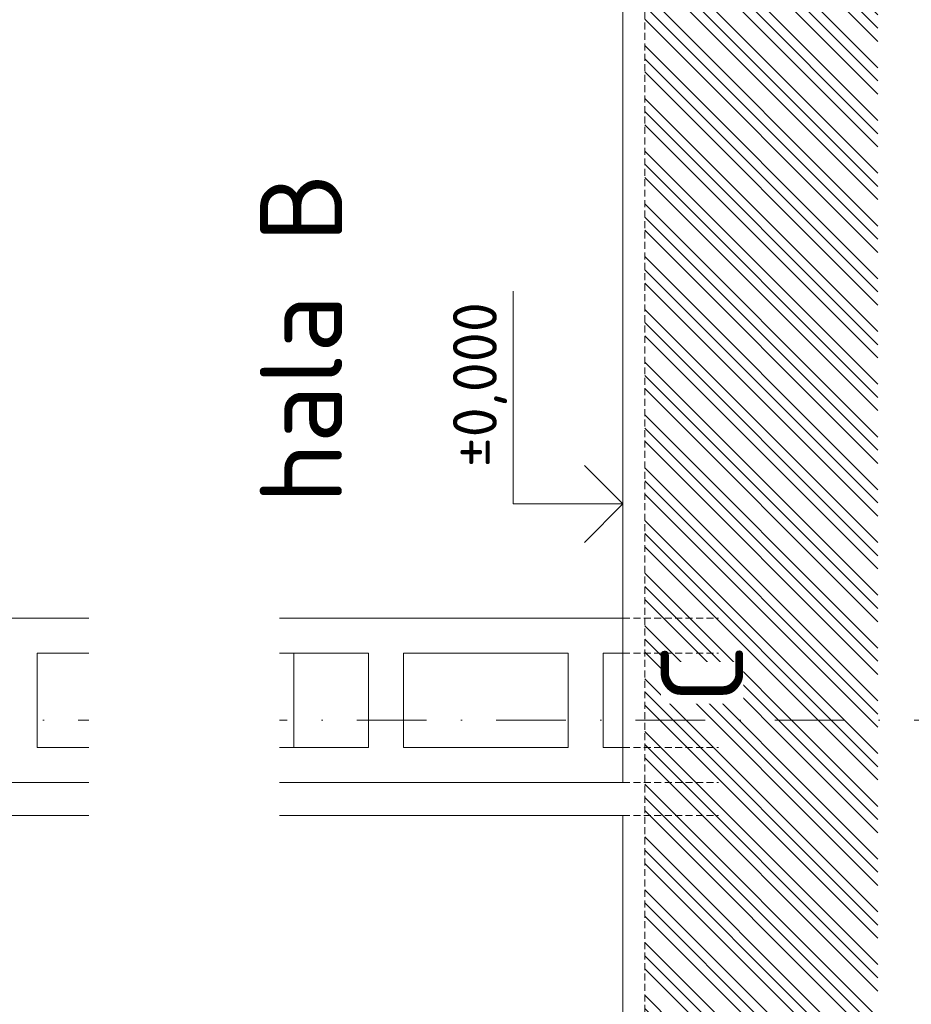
# Model space of a CAD drawing. Header units: millimetres. Extents: x -1695604 to 5289369, y -1488057 to 2187451.
# Tile 235 of 256: x 213465 to 221594, y 174710 to 183684. Entities that reach past the tile are written whole.
import ezdxf
from ezdxf import colors
from ezdxf.entities.mleader import LeaderData, LeaderLine
from ezdxf.enums import TextEntityAlignment as Align
from ezdxf.math import Vec2, Vec3

# ---------------------------------------------------------------- set-up
doc = ezdxf.new("R2010")
doc.units = ezdxf.units.MM
for name, pattern in [('CENTERX2', [101.6, 63.5, -12.7, 12.7, -12.7]), ('DASHDOT', [25.4, 12.7, -6.35, 0, -6.35]), ('HIDDEN', [9.525, 6.35, -3.175])]:
    doc.linetypes.add(name, pattern=pattern)
doc.layers.add('0 @ 200', color=7, linetype='Continuous')
for name, color, linetype, lineweight in [('A99_N_koty-200-vysk', 6, 'Continuous', 9), ('A99_N_txt-popis-200', 240, 'Continuous', 5), ('A99_N_txt-popis-50', 240, 'Continuous', 9), ('A99_N_txt-popis-50 @ 200', 240, 'Continuous', 9), ('A99_N_txt-popis-50 @ 50', 240, 'Continuous', 9), ('A99_S_kce-pohl', 7, 'Continuous', 5), ('A99_S_kce-rez-sil', 7, 'Continuous', 15), ('A99_S_osy', 1, 'CENTERX2', 5), ('A99_S_sraf', 252, 'Continuous', 9)]:
    doc.layers.add(name, color=color, linetype=linetype, lineweight=lineweight)
doc.styles.add('A99_kota', font='isocpeur.ttf', dxfattribs={"height": 2})
doc.styles.add('A99_popis', font='isocpeur.ttf')
doc.styles.add('ad_popis 100', font='isocpeur.ttf', dxfattribs={"height": 200})

# ---------------------------------------------------------------- blocks, each defined once
blk = doc.blocks.new('*U24')
at = {"color": 0, "linetype": 'ByBlock', "lineweight": -2}
blk.add_line((-3, 0), (7, 0), dxfattribs=at)
for points in [[(0, 0), (0, 5), (0, 5), (9.7, 5)], [(-1.75, 1.75), (0, 0), (1.75, 1.75)]]:
    blk.add_lwpolyline(points, dxfattribs=at)
at = {"color": 0, "linetype": 'ByBlock', "lineweight": -2, "style": 'A99_kota'}
for tag, p in [('VYSKA', (9.2, 7.75)), ('POPIS', (9.2, 4.5))]:
    blk.add_attdef(tag, text='', height=2, dxfattribs=at).set_placement(p, align=Align.TOP_RIGHT)
blk = doc.blocks.new('*U6671')
at = {"layer": 'A99_N_koty-200-vysk', "lineweight": 5, "xscale": 200, "yscale": 200, "zscale": 200, "rotation": 90.00000000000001}
blk.add_blockref('*U24', (218965, 179270), dxfattribs=at)
blk.add_blockref('*U24', (218965, 179270), dxfattribs=at)
blk.add_blockref('*U24', (218965, 179270), dxfattribs=at)
blk.add_blockref('*U24', (218965, 179270), dxfattribs=at)
blk.add_blockref('*U24', (218965, 179270), dxfattribs=at)
blk.add_blockref('*U24', (218965, 179270), dxfattribs=at)
at = {"layer": 'A99_N_koty-200-vysk', "lineweight": 5}
ref = blk.add_blockref('*U24', (218965, 179270), dxfattribs=dict(at, xscale=200, yscale=200, zscale=200, rotation=90.00000000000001))
ref.add_attrib('VYSKA', '±0,000', dxfattribs={"layer": '0 @ 200', "color": 0, "linetype": 'ByBlock', "lineweight": -2, "height": 400, "rotation": 90, "style": 'A99_kota'}).set_placement((217415, 181110), align=Align.TOP_RIGHT)
blk = doc.blocks.new('*U6369')
at = {"layer": 'A99_N_txt-popis-50 @ 200', "lineweight": 9}
ml = blk.add_multileader_mtext('Standard', dxfattribs=at)
ml.set_content('\\A1;{\\C256;2 x nové nosníky 100x250x6, délka 48,8 m, osy 07-12\\P(obvodový plášť bude v úrovni \\P+4,530 rozdělen na dvě části.)}', color=1, style='A99_popis')
ml.set_leader_properties(color=256, linetype='ByLayer', lineweight=-1)
ml.build(insert=Vec2(0, 0))
ml.multileader.update_dxf_attribs({"dogleg_length": 1, "arrow_head_size": 300, "scale": 200})
ctx = ml.context
ctx.base_point, ctx.scale, ctx.char_height, ctx.arrow_head_size, ctx.landing_gap_size, ctx.plane_origin, ctx.plane_x_axis, ctx.plane_y_axis = Vec3(214337.5, -12092.5), 200, 400, 300, 250, Vec3(216823.5, -8522.5), Vec3(0, 1), Vec3(-1, 0)
notes = []
notes.append((ctx, [(1, (1, 1, 0), (214337.5, -3392.5), (0, -1), 740, [(0, [(214340, -735)], 0, [])])]))
ctx.mtext.insert, ctx.mtext.text_direction, ctx.mtext.rotation, ctx.mtext.width, ctx.mtext.flow_direction = Vec3(214097.5, -11842.5), Vec3(0, 1), 1.570796, 7505, 5
ctx.mtext.has_bg_fill, ctx.mtext.bg_color, ctx.mtext.bg_scale_factor, ctx.mtext.bg_transparency, ctx.mtext.use_window_bg_color = 1, -1073741824, 1, 0, 1
for ctx, leaders in notes:
    for number, flags, end, landing, length, lines in leaders:
        leader = LeaderData()
        leader.index, (leader.has_last_leader_line, leader.has_dogleg_vector, leader.attachment_direction) = number, flags
        leader.last_leader_point, leader.dogleg_vector, leader.dogleg_length = Vec3(end), Vec3(landing), length
        for number, points, colour, breaks in lines:
            line = LeaderLine()
            line.index, line.vertices, line.color, line.breaks = number, Vec3.list(points), colors.encode_raw_color(colour), breaks
            leader.lines.append(line)
        ctx.leaders.append(leader)
blk = doc.blocks.new('*U6403')
at = {"layer": 'A99_N_txt-popis-50 @ 200', "lineweight": 9}
ml = blk.add_multileader_mtext('Standard', dxfattribs=at)
ml.set_content('\\A1;{\\C256;2 x nové nosníky 100x250x6, délka 48,8 m, osy 07-12\\P(obvodový plášť bude v úrovni \\P+4,530 rozdělen na dvě části.)}', color=1, style='A99_popis')
ml.set_leader_properties(color=256, linetype='ByLayer', lineweight=-1)
ml.build(insert=Vec2(0, 0))
ml.multileader.update_dxf_attribs({"dogleg_length": 1, "arrow_head_size": 300, "scale": 200})
ctx = ml.context
ctx.base_point, ctx.scale, ctx.char_height, ctx.arrow_head_size, ctx.landing_gap_size, ctx.plane_origin, ctx.plane_x_axis, ctx.plane_y_axis = Vec3(214337.5, 137907.5), 200, 400, 300, 250, Vec3(216823.52, 141477.5), Vec3(0, 1), Vec3(-1, 0)
notes = []
notes.append((ctx, [(1, (1, 1, 0), (214337.5, 146607.5), (0, -1), 740, [(0, [(214340, 149265)], 0, [])])]))
ctx.mtext.insert, ctx.mtext.text_direction, ctx.mtext.rotation, ctx.mtext.width, ctx.mtext.flow_direction = Vec3(214097.5, 138157.5), Vec3(0, 1), 1.5707963, 7505, 5
ctx.mtext.has_bg_fill, ctx.mtext.bg_color, ctx.mtext.bg_scale_factor, ctx.mtext.bg_transparency, ctx.mtext.use_window_bg_color = 1, -1073741824, 1, 0, 1
for ctx, leaders in notes:
    for number, flags, end, landing, length, lines in leaders:
        leader = LeaderData()
        leader.index, (leader.has_last_leader_line, leader.has_dogleg_vector, leader.attachment_direction) = number, flags
        leader.last_leader_point, leader.dogleg_vector, leader.dogleg_length = Vec3(end), Vec3(landing), length
        for number, points, colour, breaks in lines:
            line = LeaderLine()
            line.index, line.vertices, line.color, line.breaks = number, Vec3.list(points), colors.encode_raw_color(colour), breaks
            leader.lines.append(line)
        ctx.leaders.append(leader)
at = {"layer": 'A99_N_txt-popis-50 @ 50', "lineweight": 9}
ml = blk.add_multileader_mtext('Standard', dxfattribs=at)
ml.set_content('\\A1;{\\C256;2 x nové nosníky 100x250x6, délka 48,8 m, osy 07-12\\P(obvodový plášť bude v úrovni \\P+4,530 rozdělen na dvě části.)}', color=(178, 0, 0), style='A99_popis')
ml.set_leader_properties(color=256, linetype='ByLayer', lineweight=-1)
ml.build(insert=Vec2(0, 0))
ml.multileader.update_dxf_attribs({"dogleg_length": 1, "arrow_head_size": 75, "scale": 50})
ctx = ml.context
ctx.base_point, ctx.scale, ctx.char_height, ctx.arrow_head_size, ctx.landing_gap_size, ctx.plane_origin, ctx.plane_x_axis, ctx.plane_y_axis = Vec3(214345, 146713.75), 50, 100, 75, 62.5, Vec3(216823.52, 141477.5), Vec3(0, 1), Vec3(-1, 0)
notes = []
notes.append((ctx, [(1, (1, 1, 0), (214345, 148850), (0, -1), 146.25, [(0, [(214345, 149260)], 0, [])])]))
ctx.mtext.insert, ctx.mtext.text_direction, ctx.mtext.rotation, ctx.mtext.width, ctx.mtext.defined_height, ctx.mtext.flow_direction = Vec3(214285, 146776.25), Vec3(0, 1), 1.5707963, 1905, 483.33, 5
ctx.mtext.has_bg_fill, ctx.mtext.bg_color, ctx.mtext.bg_scale_factor, ctx.mtext.bg_transparency, ctx.mtext.use_window_bg_color = 1, -1073741824, 1, 0, 1
for ctx, leaders in notes:
    for number, flags, end, landing, length, lines in leaders:
        leader = LeaderData()
        leader.index, (leader.has_last_leader_line, leader.has_dogleg_vector, leader.attachment_direction) = number, flags
        leader.last_leader_point, leader.dogleg_vector, leader.dogleg_length = Vec3(end), Vec3(landing), length
        for number, points, colour, breaks in lines:
            line = LeaderLine()
            line.index, line.vertices, line.color, line.breaks = number, Vec3.list(points), colors.encode_raw_color(colour), breaks
            leader.lines.append(line)
        ctx.leaders.append(leader)

msp = doc.modelspace()

# ---------------------------------------------------------------- hatches: boundary and pattern name
at = {"layer": 'A99_S_sraf', "linetype": 'Continuous', "lineweight": 0}
h = msp.add_hatch(dxfattribs=at)
h.set_pattern_fill('ZEM_PUVODNI', color=256, scale=85)
h.set_pattern_definition([(135, (213305, 150600), (-240.4163, -240.4163), []), (135, (213305, 150720.2), (-240.4163, -240.4163), []), (135, (213305, 150840.4), (-240.4163, -240.4163), [])])
h.paths.add_polyline_path([(219777.4, 132515), (219422.4, 144973.9), (219315.1, 148549.4), (219910.3, 148720.4), (219850, 149030), (219850, 149400), (219165, 149400), (219165, 233650), (221290, 233650), (221290, 132512.5)])

# ---------------------------------------------------------------- linework, layer by layer
at = {"layer": 'A99_S_kce-pohl'}
for p, q in [((213625, 177910), (213625, 177050)), ((216645, 177910), (216645, 177050)), ((216965, 177910), (216965, 177050)), ((216965, 177910), (218465, 177910)), ((218465, 177910), (218465, 177050)), ((218785, 177910), (218785, 177050)), ((218785, 177910), (218965, 177910)), ((216965, 177050), (218465, 177050)), ((218785, 177050), (218965, 177050))]:
    msp.add_line(p, q, dxfattribs=at)
at = {"layer": 'A99_S_kce-rez-sil', "color": 7, "linetype": 'Continuous', "lineweight": 15}
for p, q in [((218965, 176730), (218965, 233650)), ((218965, 149400), (218965, 176430))]:
    msp.add_line(p, q, dxfattribs=at)
at = {"layer": 'A99_S_kce-rez-sil', "color": 7, "linetype": 'HIDDEN', "lineweight": 5, "ltscale": 10}
msp.add_line((219165, 149400), (219165, 233650), dxfattribs=at)
for points in [[(218965, 178230), (219835, 178230)], [(218965, 177050), (219835, 177050)], [(218965, 176730), (219835, 176730)], [(218965, 176430), (219835, 176430)]]:
    msp.add_lwpolyline(points, dxfattribs=at)

# ---------------------------------------------------------------- block references
at = {"layer": 'A99_N_txt-popis-200', "color": 3, "linetype": 'Continuous', "lineweight": 18}
msp.add_blockref('*U6671', (0, 0), dxfattribs=at)

# ---------------------------------------------------------------- leaders
at = {"layer": 'A99_N_txt-popis-50 @ 200', "lineweight": 9}
ml = msp.add_multileader_mtext('Standard', dxfattribs=at)
ml.set_content('\\A1;{\\C256;výlez na střechu}', color=1, style='A99_popis')
ml.set_leader_properties(color=256, linetype='ByLayer', lineweight=-1)
ml.build(insert=Vec2(0, 0))
ml.multileader.update_dxf_attribs({"dogleg_length": 200, "arrow_head_size": 300, "scale": 200})
ctx = ml.context
ctx.base_point, ctx.scale, ctx.char_height, ctx.arrow_head_size, ctx.landing_gap_size, ctx.plane_origin = Vec3(145525.1, 171532.5), 200, 800, 300, 1000, Vec3(143462.5, 164124.2)
notes = []
notes.append((ctx, [(0, (1, 1, 0), (144725.1, 171532.5), (1, 0), 800, [(0, [(144725.1, 175918.4)], 0, [])])]))
ctx.mtext.insert, ctx.mtext.width, ctx.mtext.defined_height, ctx.mtext.flow_direction = Vec3(146525.1, 172052.5), 8464.943, 1247.5, 5
for ctx, leaders in notes:
    for number, flags, end, landing, length, lines in leaders:
        leader = LeaderData()
        leader.index, (leader.has_last_leader_line, leader.has_dogleg_vector, leader.attachment_direction) = number, flags
        leader.last_leader_point, leader.dogleg_vector, leader.dogleg_length = Vec3(end), Vec3(landing), length
        for number, points, colour, breaks in lines:
            line = LeaderLine()
            line.index, line.vertices, line.color, line.breaks = number, Vec3.list(points), colors.encode_raw_color(colour), breaks
            leader.lines.append(line)
        ctx.leaders.append(leader)

# ---------------------------------------------------------------- next in the draw order: block references
at = {"layer": 'A99_N_txt-popis-50', "color": 3, "linetype": 'Continuous', "lineweight": 18}
msp.add_blockref('*U6369', (0, 0), dxfattribs=at)

# ---------------------------------------------------------------- next in the draw order: texts
at = {"layer": 'A99_N_txt-popis-200', "color": 1, "lineweight": 0, "insert": (219311.5, 177450), "char_height": 750, "width": 380.494, "attachment_point": 1, "rotation": 90, "style": 'ad_popis 100', "bg_fill": 3, "box_fill_scale": 1, "bg_fill_color": 256, "bg_fill_transparency": 0}
msp.add_mtext('C', dxfattribs=at)

# ---------------------------------------------------------------- next in the draw order: linework, layer by layer
at = {"layer": 'A99_S_kce-pohl'}
for p, q in [((212105, 178230), (218965, 178230)), ((213625, 177910), (214825, 177910)), ((214825, 177910), (214825, 177050)), ((215145, 177910), (215145, 177050)), ((215145, 177910), (216645, 177910)), ((215965, 177050), (215965, 177910)), ((213625, 177050), (214825, 177050)), ((215145, 177050), (216645, 177050))]:
    msp.add_line(p, q, dxfattribs=at)
at = {"layer": 'A99_S_kce-rez-sil', "color": 7, "linetype": 'Continuous', "lineweight": 13}
for p, q in [((205965, 176730), (218965, 176730)), ((205530, 176430), (218965, 176430))]:
    msp.add_line(p, q, dxfattribs=at)
at = {"layer": 'A99_S_kce-rez-sil', "color": 7, "linetype": 'HIDDEN', "lineweight": 5, "ltscale": 10}
msp.add_lwpolyline([(218965, 177910), (219835, 177910)], dxfattribs=at)
at = {"layer": 'A99_S_osy', "linetype": 'DASHDOT', "lineweight": 5, "ltscale": 50}
msp.add_lwpolyline([(222254.8, 177300), (202234.8, 177300)], dxfattribs=at)

# ---------------------------------------------------------------- next in the draw order: texts
at = {"layer": 'A99_N_txt-popis-200', "color": 1, "lineweight": 0, "insert": (215655, 179270), "char_height": 750, "width": 2901.888, "attachment_point": 1, "rotation": 90, "style": 'ad_popis 100', "bg_fill": 3, "box_fill_scale": 1, "bg_fill_color": 256, "bg_fill_transparency": 0}
msp.add_mtext('hala B', dxfattribs=at)

# ---------------------------------------------------------------- next in the draw order: block references
at = {"layer": 'A99_N_txt-popis-50', "color": 3, "linetype": 'Continuous', "lineweight": 18}
msp.add_blockref('*U6403', (0, 0), dxfattribs=at)

doc.saveas('drawing.dxf')
